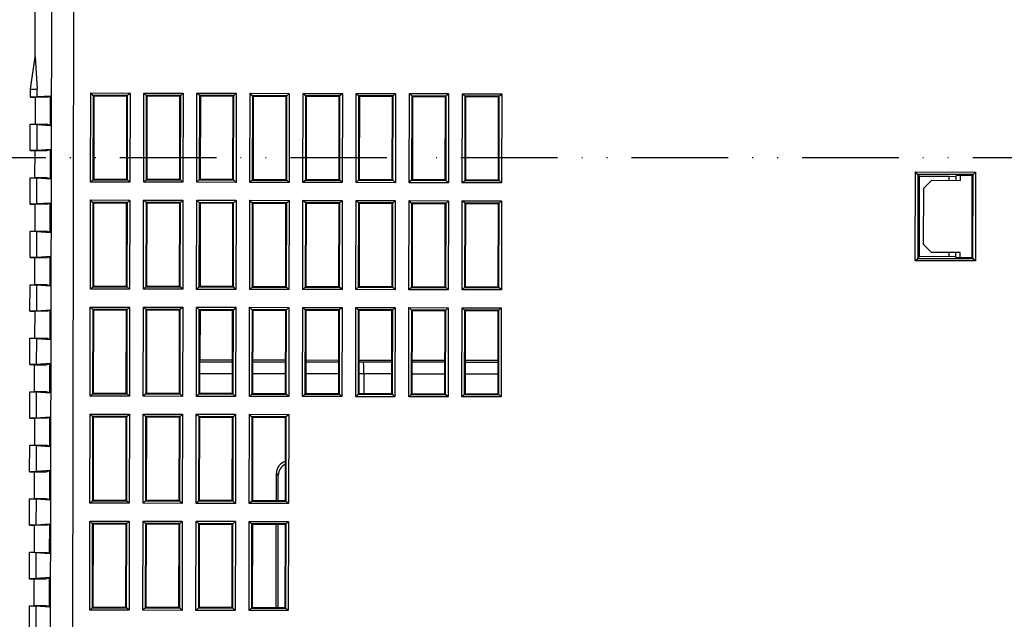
# Model space of a CAD drawing. Header units: millimetres. Extents: x 40090 to 187415, y -53271 to 40260.
# Tile 26 of 43: x 55654 to 55776, y 14050 to 14124. Entities that reach past the tile are written whole.
import ezdxf

# ---------------------------------------------------------------- set-up
doc = ezdxf.new("R2010")
doc.units = ezdxf.units.MM
doc.linetypes.add('ACAD_ISO12W100', pattern=[21, 12, -3, 0, -3, 0, -3])
doc.layers.add('AVM_kabelová_trasa_podhled', color=4, linetype='ACAD_ISO12W100', lineweight=30)
doc.layers.add('AVM_projektor', color=6, linetype='Continuous')

# ---------------------------------------------------------------- blocks, each defined once
blk = doc.blocks.new('PT-FW430-bottom')
for p, q in [((-121.52, 145.12), (-121.82, 145.42)), ((-121.82, 137.95), (-121.82, 145.42)), ((-121.82, 145.42), (-110.78, 145.42)), ((-121.52, 145.12), (-121.4, 145)), ((-111.08, 145.12), (-121.52, 145.12)), ((-121.52, 145.12), (-121.52, 138.25)), ((-111.2, 145), (-121.4, 145)), ((-121.4, 145), (-121.4, 143)), ((-111.08, 145.12), (-111.2, 145)), ((-111.2, 143), (-111.2, 145)), ((-110.78, 145.42), (-111.08, 145.12)), ((-111.08, 138.25), (-111.08, 145.12)), ((-110.78, 145.42), (-110.78, 137.95)), ((-120.79, 143.53), (-121.4, 143.53)), ((-120.79, 139.97), (-120.79, 143.53)), ((-111.81, 143.53), (-111.81, 139.97)), ((-111.2, 143.53), (-111.81, 143.53)), ((-121.26, 142.95), (-121.4, 143)), ((-121.3, 142.15), (-121.26, 142.95)), ((-120.79, 142.15), (-121.3, 142.15)), ((-121.3, 138.47), (-121.3, 142.15)), ((-121.26, 142.95), (-120.79, 142.95)), ((-111.81, 142.95), (-111.34, 142.95)), ((-111.3, 142.15), (-111.81, 142.15)), ((-111.2, 143), (-111.34, 142.95)), ((-111.34, 142.95), (-111.3, 142.15)), ((-111.3, 142.15), (-111.3, 138.47)), ((-119.8, 138.98), (-120.79, 139.97)), ((-111.81, 139.97), (-112.8, 138.98)), ((-121.52, 138.25), (-121.3, 138.47)), ((-111.3, 138.47), (-121.3, 138.47)), ((-112.8, 138.98), (-119.8, 138.98)), ((-111.08, 138.25), (-111.3, 138.47)), ((-121.52, 138.25), (-121.82, 137.95)), ((-110.78, 137.95), (-121.82, 137.95)), ((-121.52, 138.25), (-111.08, 138.25)), ((-110.78, 137.95), (-111.08, 138.25)), ((-131.14, 86.21), (-131.44, 86.51)), ((-131.44, 81.63), (-131.44, 86.51)), ((-131.44, 86.51), (-120.36, 86.51)), ((-131.14, 86.21), (-131.05, 86.12)), ((-120.66, 86.21), (-131.14, 86.21)), ((-131.14, 86.21), (-131.14, 81.93)), ((-120.75, 86.12), (-131.05, 86.12)), ((-131.05, 86.12), (-131.05, 82.02)), ((-120.66, 86.21), (-120.75, 86.12)), ((-120.75, 82.02), (-120.75, 86.12)), ((-120.36, 86.51), (-120.66, 86.21)), ((-120.66, 81.93), (-120.66, 86.21)), ((-120.36, 86.51), (-120.36, 81.63)), ((-118.14, 86.51), (-117.84, 86.21)), ((-118.14, 86.51), (-107.06, 86.51)), ((-118.14, 81.63), (-118.14, 86.51)), ((-117.84, 86.21), (-117.75, 86.12)), ((-117.84, 86.21), (-117.84, 81.93)), ((-107.36, 86.21), (-117.84, 86.21)), ((-107.45, 86.12), (-117.75, 86.12)), ((-117.75, 86.12), (-117.75, 82.02)), ((-107.36, 86.21), (-107.45, 86.12)), ((-107.45, 82.02), (-107.45, 86.12)), ((-107.06, 86.51), (-107.36, 86.21)), ((-107.36, 81.93), (-107.36, 86.21)), ((-107.06, 86.51), (-107.06, 81.63)), ((-104.84, 86.51), (-104.54, 86.21)), ((-104.84, 86.51), (-93.76, 86.51)), ((-104.84, 81.63), (-104.84, 86.51)), ((-104.54, 86.21), (-104.45, 86.12)), ((-94.06, 86.21), (-104.54, 86.21)), ((-104.54, 86.21), (-104.54, 81.93)), ((-94.15, 86.12), (-104.45, 86.12)), ((-104.45, 86.12), (-104.45, 82.02)), ((-98.31, 82.02), (-98.31, 86.12)), ((-98.09, 82.02), (-98.09, 86.12)), ((-96.59, 86.12), (-96.59, 82.02)), ((-94.06, 86.21), (-94.15, 86.12)), ((-94.15, 82.02), (-94.15, 86.12)), ((-93.76, 86.51), (-94.06, 86.21)), ((-94.06, 81.93), (-94.06, 86.21)), ((-93.76, 86.51), (-93.76, 81.63)), ((-131.14, 81.93), (-131.05, 82.02)), ((-131.05, 82.02), (-120.75, 82.02)), ((-120.66, 81.93), (-120.75, 82.02)), ((-117.84, 81.93), (-117.75, 82.02)), ((-117.75, 82.02), (-107.45, 82.02)), ((-107.36, 81.93), (-107.45, 82.02)), ((-104.54, 81.93), (-104.45, 82.02)), ((-104.45, 82.02), (-94.15, 82.02)), ((-94.06, 81.93), (-94.15, 82.02)), ((-131.14, 81.93), (-131.44, 81.63)), ((-120.36, 81.63), (-131.44, 81.63)), ((-131.14, 81.93), (-120.66, 81.93)), ((-120.36, 81.63), (-120.66, 81.93)), ((-117.84, 81.93), (-118.14, 81.63)), ((-107.06, 81.63), (-118.14, 81.63)), ((-117.84, 81.93), (-107.36, 81.93)), ((-107.36, 81.93), (-107.06, 81.63)), ((-104.54, 81.93), (-104.84, 81.63)), ((-93.76, 81.63), (-104.84, 81.63)), ((-104.54, 81.93), (-94.06, 81.93)), ((-94.06, 81.93), (-93.76, 81.63)), ((-131.14, 79.61), (-131.44, 79.91)), ((-131.44, 75.03), (-131.44, 79.91)), ((-131.44, 79.91), (-120.36, 79.91)), ((-131.14, 79.61), (-131.05, 79.52)), ((-131.14, 79.61), (-131.14, 75.33)), ((-120.66, 79.61), (-131.14, 79.61)), ((-120.66, 79.61), (-120.75, 79.52)), ((-120.36, 79.91), (-120.66, 79.61)), ((-120.66, 75.33), (-120.66, 79.61)), ((-120.36, 79.91), (-120.36, 75.03)), ((-118.14, 79.91), (-117.84, 79.61)), ((-118.14, 79.91), (-107.06, 79.91)), ((-118.14, 75.03), (-118.14, 79.91)), ((-117.84, 79.61), (-117.75, 79.52)), ((-107.36, 79.61), (-117.84, 79.61)), ((-117.84, 79.61), (-117.84, 75.33)), ((-107.36, 79.61), (-107.45, 79.52)), ((-107.06, 79.91), (-107.36, 79.61)), ((-107.36, 75.33), (-107.36, 79.61)), ((-107.06, 79.91), (-107.06, 75.03)), ((-104.84, 79.91), (-104.54, 79.61)), ((-104.84, 79.91), (-93.76, 79.91)), ((-104.84, 75.03), (-104.84, 79.91)), ((-104.54, 79.61), (-104.45, 79.52)), ((-94.06, 79.61), (-104.54, 79.61)), ((-104.54, 79.61), (-104.54, 75.33)), ((-94.06, 79.61), (-94.15, 79.52)), ((-93.76, 79.91), (-94.06, 79.61)), ((-94.06, 75.33), (-94.06, 79.61)), ((-93.76, 79.91), (-93.76, 75.03)), ((-131.05, 79.52), (-131.05, 75.42)), ((-120.75, 79.52), (-131.05, 79.52)), ((-120.75, 75.42), (-120.75, 79.52)), ((-117.75, 79.52), (-117.75, 75.42)), ((-107.45, 79.52), (-117.75, 79.52)), ((-107.45, 75.42), (-107.45, 79.52)), ((-104.45, 79.52), (-104.45, 75.42)), ((-94.15, 79.52), (-104.45, 79.52)), ((-98.31, 75.42), (-98.31, 79.52)), ((-98.09, 75.42), (-98.09, 79.52)), ((-96.59, 79.52), (-96.59, 75.42)), ((-94.15, 75.42), (-94.15, 79.52)), ((-131.14, 75.33), (-131.44, 75.03)), ((-120.36, 75.03), (-131.44, 75.03)), ((-131.14, 75.33), (-131.05, 75.42)), ((-131.14, 75.33), (-120.66, 75.33)), ((-131.05, 75.42), (-120.75, 75.42)), ((-120.66, 75.33), (-120.75, 75.42)), ((-120.36, 75.03), (-120.66, 75.33)), ((-117.84, 75.33), (-118.14, 75.03)), ((-107.06, 75.03), (-118.14, 75.03)), ((-117.84, 75.33), (-117.75, 75.42)), ((-117.84, 75.33), (-107.36, 75.33)), ((-117.75, 75.42), (-107.45, 75.42)), ((-107.36, 75.33), (-107.45, 75.42)), ((-107.36, 75.33), (-107.06, 75.03)), ((-104.54, 75.33), (-104.84, 75.03)), ((-93.76, 75.03), (-104.84, 75.03)), ((-104.54, 75.33), (-104.45, 75.42)), ((-104.54, 75.33), (-94.06, 75.33)), ((-104.45, 75.42), (-94.15, 75.42)), ((-94.06, 75.33), (-94.15, 75.42)), ((-94.06, 75.33), (-93.76, 75.03)), ((-131.14, 73.01), (-131.44, 73.31)), ((-131.44, 68.43), (-131.44, 73.31)), ((-131.44, 73.31), (-120.36, 73.31)), ((-131.14, 73.01), (-131.05, 72.92)), ((-131.14, 73.01), (-131.14, 68.73)), ((-120.66, 73.01), (-131.14, 73.01)), ((-120.75, 72.92), (-131.05, 72.92)), ((-131.05, 72.92), (-131.05, 68.82)), ((-120.66, 73.01), (-120.75, 72.92)), ((-120.75, 68.82), (-120.75, 72.92)), ((-120.36, 73.31), (-120.66, 73.01)), ((-120.66, 68.73), (-120.66, 73.01)), ((-120.36, 73.31), (-120.36, 68.43)), ((-117.84, 73.01), (-118.14, 73.31)), ((-118.14, 68.43), (-118.14, 73.31)), ((-118.14, 73.31), (-107.06, 73.31)), ((-117.84, 73.01), (-117.75, 72.92)), ((-107.36, 73.01), (-117.84, 73.01)), ((-117.84, 73.01), (-117.84, 68.73)), ((-107.45, 72.92), (-117.75, 72.92)), ((-117.75, 72.92), (-117.75, 68.82)), ((-107.36, 73.01), (-107.45, 72.92)), ((-107.45, 68.82), (-107.45, 72.92)), ((-107.06, 73.31), (-107.36, 73.01)), ((-107.36, 68.73), (-107.36, 73.01)), ((-107.06, 73.31), (-107.06, 68.43)), ((-104.84, 73.31), (-104.54, 73.01)), ((-104.84, 73.31), (-93.76, 73.31)), ((-104.84, 68.43), (-104.84, 73.31)), ((-104.54, 73.01), (-104.45, 72.92)), ((-94.06, 73.01), (-104.54, 73.01)), ((-104.54, 73.01), (-104.54, 68.73)), ((-104.45, 72.92), (-104.45, 68.82)), ((-94.15, 72.92), (-104.45, 72.92)), ((-98.31, 68.82), (-98.31, 72.92)), ((-98.09, 69.36), (-98.09, 72.92)), ((-96.59, 72.92), (-96.59, 69.44)), ((-94.06, 73.01), (-94.15, 72.92)), ((-94.15, 68.82), (-94.15, 72.92)), ((-93.76, 73.31), (-94.06, 73.01)), ((-94.06, 68.73), (-94.06, 73.01)), ((-93.76, 73.31), (-93.76, 68.43)), ((-131.14, 68.73), (-131.44, 68.43)), ((-131.14, 68.73), (-131.05, 68.82)), ((-131.14, 68.73), (-120.66, 68.73)), ((-131.05, 68.82), (-120.75, 68.82)), ((-120.66, 68.73), (-120.75, 68.82)), ((-120.36, 68.43), (-120.66, 68.73)), ((-117.84, 68.73), (-118.14, 68.43)), ((-117.84, 68.73), (-117.75, 68.82)), ((-117.84, 68.73), (-107.36, 68.73)), ((-117.75, 68.82), (-107.45, 68.82)), ((-107.36, 68.73), (-107.45, 68.82)), ((-107.06, 68.43), (-107.36, 68.73)), ((-104.54, 68.73), (-104.84, 68.43)), ((-104.54, 68.73), (-104.45, 68.82)), ((-104.54, 68.73), (-94.06, 68.73)), ((-104.45, 68.82), (-94.15, 68.82)), ((-98.09, 68.82), (-98.09, 69.36)), ((-96.59, 69.44), (-96.59, 69.44)), ((-96.59, 69.44), (-96.59, 68.82)), ((-96.59, 69.44), (-94.15, 69.44)), ((-94.06, 68.73), (-94.15, 68.82)), ((-94.06, 68.73), (-93.76, 68.43)), ((-120.36, 68.43), (-131.44, 68.43)), ((-107.06, 68.43), (-118.14, 68.43)), ((-93.76, 68.43), (-104.84, 68.43)), ((-131.44, 66.71), (-131.14, 66.41)), ((-131.44, 66.71), (-120.36, 66.71)), ((-131.44, 61.83), (-131.44, 66.71)), ((-131.14, 66.41), (-131.05, 66.32)), ((-120.66, 66.41), (-131.14, 66.41)), ((-131.14, 66.41), (-131.14, 62.13)), ((-120.75, 66.32), (-131.05, 66.32)), ((-131.05, 66.32), (-131.05, 62.22)), ((-120.66, 66.41), (-120.75, 66.32)), ((-120.75, 62.22), (-120.75, 66.32)), ((-120.36, 66.71), (-120.66, 66.41)), ((-120.66, 62.13), (-120.66, 66.41)), ((-120.36, 66.71), (-120.36, 61.83)), ((-118.14, 66.71), (-117.84, 66.41)), ((-118.14, 66.71), (-107.06, 66.71)), ((-118.14, 61.83), (-118.14, 66.71)), ((-117.84, 66.41), (-117.75, 66.32)), ((-117.84, 66.41), (-117.84, 62.13)), ((-107.36, 66.41), (-117.84, 66.41)), ((-117.75, 66.32), (-117.75, 62.22)), ((-107.45, 66.32), (-117.75, 66.32)), ((-107.36, 66.41), (-107.45, 66.32)), ((-107.45, 62.22), (-107.45, 66.32)), ((-107.06, 66.71), (-107.36, 66.41)), ((-107.36, 62.13), (-107.36, 66.41)), ((-107.06, 66.71), (-107.06, 61.83)), ((-104.84, 66.71), (-104.54, 66.41)), ((-104.84, 66.71), (-93.76, 66.71)), ((-104.84, 61.83), (-104.84, 66.71)), ((-104.54, 66.41), (-104.45, 66.32)), ((-94.06, 66.41), (-104.54, 66.41)), ((-104.54, 66.41), (-104.54, 62.13)), ((-94.15, 66.32), (-104.45, 66.32)), ((-104.45, 66.32), (-104.45, 62.22)), ((-98.31, 62.22), (-98.31, 66.32)), ((-98.08, 62.22), (-98.08, 66.32)), ((-96.58, 66.32), (-96.58, 62.22)), ((-94.06, 66.41), (-94.15, 66.32)), ((-94.15, 62.22), (-94.15, 66.32)), ((-93.76, 66.71), (-94.06, 66.41)), ((-94.06, 62.13), (-94.06, 66.41)), ((-93.76, 66.71), (-93.76, 61.83)), ((-131.14, 62.13), (-131.44, 61.83)), ((-120.36, 61.83), (-131.44, 61.83)), ((-131.14, 62.13), (-131.05, 62.22)), ((-131.14, 62.13), (-120.66, 62.13)), ((-131.05, 62.22), (-120.75, 62.22)), ((-120.66, 62.13), (-120.75, 62.22)), ((-120.66, 62.13), (-120.36, 61.83)), ((-117.84, 62.13), (-118.14, 61.83)), ((-107.06, 61.83), (-118.14, 61.83)), ((-117.84, 62.13), (-117.75, 62.22)), ((-117.84, 62.13), (-107.36, 62.13)), ((-117.75, 62.22), (-107.45, 62.22)), ((-107.36, 62.13), (-107.45, 62.22)), ((-107.36, 62.13), (-107.06, 61.83)), ((-104.54, 62.13), (-104.84, 61.83)), ((-93.76, 61.83), (-104.84, 61.83)), ((-104.54, 62.13), (-104.45, 62.22)), ((-104.54, 62.13), (-94.06, 62.13)), ((-104.45, 62.22), (-94.15, 62.22)), ((-94.06, 62.13), (-94.15, 62.22)), ((-94.06, 62.13), (-93.76, 61.83)), ((-131.44, 60.11), (-131.14, 59.81)), ((-131.44, 60.11), (-120.36, 60.11)), ((-131.44, 55.23), (-131.44, 60.11)), ((-120.36, 60.11), (-120.66, 59.81)), ((-120.36, 60.11), (-120.36, 55.23)), ((-118.14, 60.11), (-117.84, 59.81)), ((-118.14, 60.11), (-107.06, 60.11)), ((-118.14, 55.23), (-118.14, 60.11)), ((-107.06, 60.11), (-107.36, 59.81)), ((-107.06, 60.11), (-107.06, 55.23)), ((-104.84, 60.11), (-104.54, 59.81)), ((-104.84, 60.11), (-93.76, 60.11)), ((-104.84, 55.23), (-104.84, 60.11)), ((-93.76, 60.11), (-94.06, 59.81)), ((-93.76, 60.11), (-93.76, 55.23)), ((-91.54, 60.11), (-91.24, 59.81)), ((-91.54, 60.11), (-80.46, 60.11)), ((-91.54, 55.23), (-91.54, 60.11)), ((-80.46, 60.11), (-80.76, 59.81)), ((-80.46, 60.11), (-80.46, 55.23)), ((-78.24, 60.11), (-77.94, 59.81)), ((-78.24, 60.11), (-67.16, 60.11)), ((-78.24, 55.23), (-78.24, 60.11)), ((-67.16, 60.11), (-67.46, 59.81)), ((-67.16, 60.11), (-67.16, 55.23)), ((-131.14, 59.81), (-131.05, 59.72)), ((-120.66, 59.81), (-131.14, 59.81)), ((-131.14, 59.81), (-131.14, 55.53)), ((-131.05, 59.72), (-131.05, 55.62)), ((-120.75, 59.72), (-131.05, 59.72)), ((-120.66, 59.81), (-120.75, 59.72)), ((-120.75, 55.62), (-120.75, 59.72)), ((-120.66, 55.53), (-120.66, 59.81)), ((-117.84, 59.81), (-117.75, 59.72)), ((-107.36, 59.81), (-117.84, 59.81)), ((-117.84, 59.81), (-117.84, 55.53)), ((-107.45, 59.72), (-117.75, 59.72)), ((-117.75, 59.72), (-117.75, 55.62)), ((-107.36, 59.81), (-107.45, 59.72)), ((-107.45, 55.62), (-107.45, 59.72)), ((-107.36, 55.53), (-107.36, 59.81)), ((-104.54, 59.81), (-104.45, 59.72)), ((-94.06, 59.81), (-104.54, 59.81)), ((-104.54, 59.81), (-104.54, 55.53)), ((-104.45, 59.72), (-104.45, 55.62)), ((-94.15, 59.72), (-104.45, 59.72)), ((-98.31, 55.62), (-98.31, 59.72)), ((-98.06, 55.62), (-98.07, 59.72)), ((-96.57, 59.72), (-96.56, 55.62)), ((-94.06, 59.81), (-94.15, 59.72)), ((-94.15, 55.62), (-94.15, 59.72)), ((-94.06, 55.53), (-94.06, 59.81)), ((-91.24, 59.81), (-91.15, 59.72)), ((-91.24, 59.81), (-91.24, 55.53)), ((-80.76, 59.81), (-91.24, 59.81)), ((-80.85, 59.72), (-91.15, 59.72)), ((-91.15, 59.72), (-91.15, 55.62)), ((-84, 58.83), (-84.22, 58.6)), ((-80.85, 58.83), (-84, 58.83)), ((-80.76, 59.81), (-80.85, 59.72)), ((-80.85, 55.62), (-80.85, 59.72)), ((-80.76, 55.53), (-80.76, 59.81)), ((-77.94, 59.81), (-77.85, 59.72)), ((-67.46, 59.81), (-77.94, 59.81)), ((-77.94, 59.81), (-77.94, 55.53)), ((-77.85, 59.72), (-77.85, 55.62)), ((-67.55, 59.72), (-77.85, 59.72)), ((-67.55, 58.83), (-77.85, 58.83)), ((-67.46, 59.81), (-67.55, 59.72)), ((-67.55, 55.62), (-67.55, 59.72)), ((-67.46, 55.53), (-67.46, 59.81)), ((-80.85, 58.6), (-84.22, 58.6)), ((-67.55, 58.6), (-77.85, 58.6)), ((-131.14, 55.53), (-131.44, 55.23)), ((-120.36, 55.23), (-131.44, 55.23)), ((-131.14, 55.53), (-131.05, 55.62)), ((-131.14, 55.53), (-120.66, 55.53)), ((-131.05, 55.62), (-120.75, 55.62)), ((-120.66, 55.53), (-120.75, 55.62)), ((-120.66, 55.53), (-120.36, 55.23)), ((-117.84, 55.53), (-118.14, 55.23)), ((-107.06, 55.23), (-118.14, 55.23)), ((-117.84, 55.53), (-117.75, 55.62)), ((-117.84, 55.53), (-107.36, 55.53)), ((-117.75, 55.62), (-107.45, 55.62)), ((-107.36, 55.53), (-107.45, 55.62)), ((-107.36, 55.53), (-107.06, 55.23)), ((-104.54, 55.53), (-104.84, 55.23)), ((-93.76, 55.23), (-104.84, 55.23)), ((-104.54, 55.53), (-104.45, 55.62)), ((-104.54, 55.53), (-94.06, 55.53)), ((-104.45, 55.62), (-94.15, 55.62)), ((-94.06, 55.53), (-94.15, 55.62)), ((-94.06, 55.53), (-93.76, 55.23)), ((-91.24, 55.53), (-91.54, 55.23)), ((-80.46, 55.23), (-91.54, 55.23)), ((-91.24, 55.53), (-91.15, 55.62)), ((-91.24, 55.53), (-80.76, 55.53)), ((-91.15, 55.62), (-80.85, 55.62)), ((-80.76, 55.53), (-80.85, 55.62)), ((-80.76, 55.53), (-80.46, 55.23)), ((-77.94, 55.53), (-78.24, 55.23)), ((-67.16, 55.23), (-78.24, 55.23)), ((-77.94, 55.53), (-77.85, 55.62)), ((-77.94, 55.53), (-67.46, 55.53)), ((-77.85, 55.62), (-67.55, 55.62)), ((-67.46, 55.53), (-67.55, 55.62)), ((-67.46, 55.53), (-67.16, 55.23)), ((-131.44, 53.51), (-131.14, 53.21)), ((-131.44, 53.51), (-120.36, 53.51)), ((-131.44, 48.63), (-131.44, 53.51)), ((-131.14, 53.21), (-131.05, 53.12)), ((-131.14, 53.21), (-131.14, 48.93)), ((-120.66, 53.21), (-131.14, 53.21)), ((-131.05, 53.12), (-131.05, 49.02)), ((-120.75, 53.12), (-131.05, 53.12)), ((-120.66, 53.21), (-120.75, 53.12)), ((-120.75, 49.02), (-120.75, 53.12)), ((-120.36, 53.51), (-120.66, 53.21)), ((-120.66, 48.93), (-120.66, 53.21)), ((-120.36, 53.51), (-120.36, 48.63)), ((-118.14, 53.51), (-117.84, 53.21)), ((-118.14, 53.51), (-107.06, 53.51)), ((-118.14, 48.63), (-118.14, 53.51)), ((-117.84, 53.21), (-117.75, 53.12)), ((-107.36, 53.21), (-117.84, 53.21)), ((-117.84, 53.21), (-117.84, 48.93)), ((-107.45, 53.12), (-117.75, 53.12)), ((-117.75, 53.12), (-117.75, 49.02)), ((-107.36, 53.21), (-107.45, 53.12)), ((-107.45, 49.02), (-107.45, 53.12)), ((-107.06, 53.51), (-107.36, 53.21)), ((-107.36, 48.93), (-107.36, 53.21)), ((-107.06, 53.51), (-107.06, 48.63)), ((-104.84, 53.51), (-104.54, 53.21)), ((-104.84, 53.51), (-93.76, 53.51)), ((-104.84, 48.63), (-104.84, 53.51)), ((-104.54, 53.21), (-104.45, 53.12)), ((-104.54, 53.21), (-104.54, 48.93)), ((-94.06, 53.21), (-104.54, 53.21)), ((-94.15, 53.12), (-104.45, 53.12)), ((-104.45, 53.12), (-104.45, 49.02)), ((-98.31, 49.11), (-98.31, 53.12)), ((-98.05, 49.02), (-98.06, 53.12)), ((-96.56, 53.12), (-96.55, 49.02)), ((-94.06, 53.21), (-94.15, 53.12)), ((-94.15, 49.02), (-94.15, 53.12)), ((-93.76, 53.51), (-94.06, 53.21)), ((-94.06, 48.93), (-94.06, 53.21)), ((-93.76, 53.51), (-93.76, 48.63)), ((-91.54, 53.51), (-91.24, 53.21)), ((-91.54, 53.51), (-80.46, 53.51)), ((-91.54, 48.63), (-91.54, 53.51)), ((-91.24, 53.21), (-91.15, 53.12)), ((-91.24, 53.21), (-91.24, 48.93)), ((-80.76, 53.21), (-91.24, 53.21)), ((-91.15, 53.12), (-91.15, 49.02)), ((-80.85, 53.12), (-91.15, 53.12)), ((-80.76, 53.21), (-80.85, 53.12)), ((-80.85, 49.02), (-80.85, 53.12)), ((-80.46, 53.51), (-80.76, 53.21)), ((-80.76, 48.93), (-80.76, 53.21)), ((-80.46, 53.51), (-80.46, 48.63)), ((-78.24, 53.51), (-77.94, 53.21)), ((-78.24, 53.51), (-67.16, 53.51)), ((-78.24, 48.63), (-78.24, 53.51)), ((-77.94, 53.21), (-77.85, 53.12)), ((-77.94, 53.21), (-77.94, 48.93)), ((-67.46, 53.21), (-77.94, 53.21)), ((-67.55, 53.12), (-77.85, 53.12)), ((-77.85, 53.12), (-77.85, 49.02)), ((-67.46, 53.21), (-67.55, 53.12)), ((-67.55, 49.02), (-67.55, 53.12)), ((-67.16, 53.51), (-67.46, 53.21)), ((-67.46, 48.93), (-67.46, 53.21)), ((-67.16, 53.51), (-67.16, 48.63)), ((-131.14, 48.93), (-131.05, 49.02)), ((-120.75, 49.11), (-131.05, 49.11)), ((-131.05, 49.02), (-120.75, 49.02)), ((-120.66, 48.93), (-120.75, 49.02)), ((-117.84, 48.93), (-117.75, 49.02)), ((-107.45, 49.11), (-117.75, 49.11)), ((-117.75, 49.02), (-107.45, 49.02)), ((-107.36, 48.93), (-107.45, 49.02)), ((-104.54, 48.93), (-104.45, 49.02)), ((-98.31, 49.11), (-104.45, 49.11)), ((-104.45, 49.02), (-94.15, 49.02)), ((-98.22, 49.02), (-98.31, 49.11)), ((-94.06, 48.93), (-94.15, 49.02)), ((-91.24, 48.93), (-91.15, 49.02)), ((-91.15, 49.02), (-80.85, 49.02)), ((-80.76, 48.93), (-80.85, 49.02)), ((-77.94, 48.93), (-77.85, 49.02)), ((-77.85, 49.02), (-67.55, 49.02)), ((-67.46, 48.93), (-67.55, 49.02)), ((-131.14, 48.93), (-131.44, 48.63)), ((-120.36, 48.63), (-131.44, 48.63)), ((-131.14, 48.93), (-120.66, 48.93)), ((-120.66, 48.93), (-120.36, 48.63)), ((-117.84, 48.93), (-118.14, 48.63)), ((-107.06, 48.63), (-118.14, 48.63)), ((-117.84, 48.93), (-107.36, 48.93)), ((-107.36, 48.93), (-107.06, 48.63)), ((-104.54, 48.93), (-104.84, 48.63)), ((-93.76, 48.63), (-104.84, 48.63)), ((-104.54, 48.93), (-94.06, 48.93)), ((-94.06, 48.93), (-93.76, 48.63)), ((-91.24, 48.93), (-91.54, 48.63)), ((-80.46, 48.63), (-91.54, 48.63)), ((-91.24, 48.93), (-80.76, 48.93)), ((-80.76, 48.93), (-80.46, 48.63)), ((-77.94, 48.93), (-78.24, 48.63)), ((-67.16, 48.63), (-78.24, 48.63)), ((-77.94, 48.93), (-67.46, 48.93)), ((-67.46, 48.93), (-67.16, 48.63)), ((-131.44, 46.91), (-131.14, 46.61)), ((-131.44, 46.91), (-120.36, 46.91)), ((-131.44, 42.03), (-131.44, 46.91)), ((-131.14, 46.61), (-131.05, 46.52)), ((-120.66, 46.61), (-131.14, 46.61)), ((-131.14, 46.61), (-131.14, 42.33)), ((-131.05, 46.52), (-131.05, 42.42)), ((-120.75, 46.52), (-131.05, 46.52)), ((-120.66, 46.61), (-120.75, 46.52)), ((-120.75, 42.42), (-120.75, 46.52)), ((-120.36, 46.91), (-120.66, 46.61)), ((-120.66, 42.33), (-120.66, 46.61)), ((-120.36, 46.91), (-120.36, 42.03)), ((-118.14, 46.91), (-117.84, 46.61)), ((-118.14, 46.91), (-107.06, 46.91)), ((-118.14, 42.03), (-118.14, 46.91)), ((-117.84, 46.61), (-117.75, 46.52)), ((-107.36, 46.61), (-117.84, 46.61)), ((-117.84, 46.61), (-117.84, 42.33)), ((-107.45, 46.52), (-117.75, 46.52)), ((-117.75, 46.52), (-117.75, 42.42)), ((-107.36, 46.61), (-107.45, 46.52)), ((-107.45, 42.42), (-107.45, 46.52)), ((-107.06, 46.91), (-107.36, 46.61)), ((-107.36, 42.33), (-107.36, 46.61)), ((-107.06, 46.91), (-107.06, 42.03)), ((-104.84, 46.91), (-104.54, 46.61)), ((-104.84, 46.91), (-93.76, 46.91)), ((-104.84, 42.03), (-104.84, 46.91)), ((-104.54, 46.61), (-104.45, 46.52)), ((-104.54, 46.61), (-104.54, 42.33)), ((-94.06, 46.61), (-104.54, 46.61)), ((-104.45, 46.52), (-104.45, 42.42)), ((-94.15, 46.52), (-104.45, 46.52)), ((-94.06, 46.61), (-94.15, 46.52)), ((-94.15, 42.42), (-94.15, 46.52)), ((-93.76, 46.91), (-94.06, 46.61)), ((-94.06, 42.33), (-94.06, 46.61)), ((-93.76, 46.91), (-93.76, 42.03)), ((-91.54, 46.91), (-91.24, 46.61)), ((-91.54, 46.91), (-80.46, 46.91)), ((-91.54, 42.03), (-91.54, 46.91)), ((-91.24, 46.61), (-91.15, 46.52)), ((-80.76, 46.61), (-91.24, 46.61)), ((-91.24, 46.61), (-91.24, 42.33)), ((-80.85, 46.52), (-91.15, 46.52)), ((-91.15, 46.52), (-91.15, 42.42)), ((-80.76, 46.61), (-80.85, 46.52)), ((-80.85, 42.42), (-80.85, 46.52)), ((-80.46, 46.91), (-80.76, 46.61)), ((-80.76, 42.33), (-80.76, 46.61)), ((-80.46, 46.91), (-80.46, 42.03)), ((-78.24, 46.91), (-77.94, 46.61)), ((-78.24, 46.91), (-67.16, 46.91)), ((-78.24, 42.03), (-78.24, 46.91)), ((-77.94, 46.61), (-77.85, 46.52)), ((-67.46, 46.61), (-77.94, 46.61)), ((-77.94, 46.61), (-77.94, 42.33)), ((-67.55, 46.52), (-77.85, 46.52)), ((-77.85, 46.52), (-77.85, 42.42)), ((-67.46, 46.61), (-67.55, 46.52)), ((-67.55, 42.42), (-67.55, 46.52)), ((-67.16, 46.91), (-67.46, 46.61)), ((-67.46, 42.33), (-67.46, 46.61)), ((-67.16, 46.91), (-67.16, 42.03)), ((-131.14, 42.33), (-131.44, 42.03)), ((-120.36, 42.03), (-131.44, 42.03)), ((-131.14, 42.33), (-131.05, 42.42)), ((-131.14, 42.33), (-120.66, 42.33)), ((-131.05, 42.42), (-120.75, 42.42)), ((-120.66, 42.33), (-120.75, 42.42)), ((-120.66, 42.33), (-120.36, 42.03)), ((-117.84, 42.33), (-118.14, 42.03)), ((-107.06, 42.03), (-118.14, 42.03)), ((-117.84, 42.33), (-117.75, 42.42)), ((-117.84, 42.33), (-107.36, 42.33)), ((-117.75, 42.42), (-107.45, 42.42)), ((-107.36, 42.33), (-107.45, 42.42)), ((-107.36, 42.33), (-107.06, 42.03)), ((-104.54, 42.33), (-104.84, 42.03)), ((-93.76, 42.03), (-104.84, 42.03)), ((-104.54, 42.33), (-104.45, 42.42)), ((-104.54, 42.33), (-94.06, 42.33)), ((-104.45, 42.42), (-94.15, 42.42)), ((-94.06, 42.33), (-94.15, 42.42)), ((-94.06, 42.33), (-93.76, 42.03)), ((-91.24, 42.33), (-91.54, 42.03)), ((-80.46, 42.03), (-91.54, 42.03)), ((-91.24, 42.33), (-91.15, 42.42)), ((-91.24, 42.33), (-80.76, 42.33)), ((-91.15, 42.42), (-80.85, 42.42)), ((-80.76, 42.33), (-80.85, 42.42)), ((-80.76, 42.33), (-80.46, 42.03)), ((-77.94, 42.33), (-78.24, 42.03)), ((-67.16, 42.03), (-78.24, 42.03)), ((-77.94, 42.33), (-77.85, 42.42)), ((-77.94, 42.33), (-67.46, 42.33)), ((-77.85, 42.42), (-67.55, 42.42)), ((-67.46, 42.33), (-67.55, 42.42)), ((-67.46, 42.33), (-67.16, 42.03)), ((-131.44, 40.31), (-131.14, 40.01)), ((-131.44, 40.31), (-120.36, 40.31)), ((-131.44, 35.43), (-131.44, 40.31)), ((-131.14, 40.01), (-131.05, 39.92)), ((-120.66, 40.01), (-131.14, 40.01)), ((-131.14, 40.01), (-131.14, 35.73)), ((-120.75, 39.92), (-131.05, 39.92)), ((-131.05, 39.92), (-131.05, 35.82)), ((-120.66, 40.01), (-120.75, 39.92)), ((-120.75, 35.82), (-120.75, 39.92)), ((-120.36, 40.31), (-120.66, 40.01)), ((-120.66, 35.73), (-120.66, 40.01)), ((-120.36, 40.31), (-120.36, 35.43)), ((-118.14, 40.31), (-117.84, 40.01)), ((-118.14, 40.31), (-107.06, 40.31)), ((-118.14, 35.43), (-118.14, 40.31)), ((-117.84, 40.01), (-117.75, 39.92)), ((-107.36, 40.01), (-117.84, 40.01)), ((-117.84, 40.01), (-117.84, 35.73)), ((-107.45, 39.92), (-117.75, 39.92)), ((-117.75, 39.92), (-117.75, 35.82)), ((-107.36, 40.01), (-107.45, 39.92)), ((-107.45, 35.82), (-107.45, 39.92)), ((-107.06, 40.31), (-107.36, 40.01)), ((-107.36, 35.73), (-107.36, 40.01)), ((-107.06, 40.31), (-107.06, 35.43)), ((-104.84, 40.31), (-104.54, 40.01)), ((-104.84, 40.31), (-93.76, 40.31)), ((-104.84, 35.43), (-104.84, 40.31)), ((-104.54, 40.01), (-104.45, 39.92)), ((-94.06, 40.01), (-104.54, 40.01)), ((-104.54, 40.01), (-104.54, 35.73)), ((-104.45, 39.92), (-104.45, 35.82)), ((-94.15, 39.92), (-104.45, 39.92)), ((-94.06, 40.01), (-94.15, 39.92)), ((-94.15, 35.82), (-94.15, 39.92)), ((-93.76, 40.31), (-94.06, 40.01)), ((-94.06, 35.73), (-94.06, 40.01)), ((-93.76, 40.31), (-93.76, 35.43)), ((-91.24, 40.01), (-91.54, 40.31)), ((-91.54, 35.43), (-91.54, 40.31)), ((-91.54, 40.31), (-80.46, 40.31)), ((-91.24, 40.01), (-91.15, 39.92)), ((-91.24, 40.01), (-91.24, 35.73)), ((-80.76, 40.01), (-91.24, 40.01)), ((-80.85, 39.92), (-91.15, 39.92)), ((-91.15, 39.92), (-91.15, 35.82)), ((-80.76, 40.01), (-80.85, 39.92)), ((-80.85, 35.82), (-80.85, 39.92)), ((-80.46, 40.31), (-80.76, 40.01)), ((-80.76, 35.73), (-80.76, 40.01)), ((-80.46, 40.31), (-80.46, 35.43)), ((-78.24, 40.31), (-77.94, 40.01)), ((-78.24, 40.31), (-67.16, 40.31)), ((-78.24, 35.43), (-78.24, 40.31)), ((-77.94, 40.01), (-77.85, 39.92)), ((-77.94, 40.01), (-77.94, 35.73)), ((-67.46, 40.01), (-77.94, 40.01)), ((-77.85, 39.92), (-77.85, 35.82)), ((-67.55, 39.92), (-77.85, 39.92)), ((-67.46, 40.01), (-67.55, 39.92)), ((-67.55, 35.82), (-67.55, 39.92)), ((-67.16, 40.31), (-67.46, 40.01)), ((-67.46, 35.73), (-67.46, 40.01)), ((-67.16, 40.31), (-67.16, 35.43)), ((-131.14, 35.73), (-131.44, 35.43)), ((-131.14, 35.73), (-131.05, 35.82)), ((-131.14, 35.73), (-120.66, 35.73)), ((-131.05, 35.82), (-120.75, 35.82)), ((-120.66, 35.73), (-120.75, 35.82)), ((-120.66, 35.73), (-120.36, 35.43)), ((-117.84, 35.73), (-118.14, 35.43)), ((-117.84, 35.73), (-117.75, 35.82)), ((-117.84, 35.73), (-107.36, 35.73)), ((-117.75, 35.82), (-107.45, 35.82)), ((-107.36, 35.73), (-107.45, 35.82)), ((-107.36, 35.73), (-107.06, 35.43)), ((-104.54, 35.73), (-104.84, 35.43)), ((-104.54, 35.73), (-104.45, 35.82)), ((-104.54, 35.73), (-94.06, 35.73)), ((-104.45, 35.82), (-94.15, 35.82)), ((-94.06, 35.73), (-94.15, 35.82)), ((-94.06, 35.73), (-93.76, 35.43)), ((-91.24, 35.73), (-91.54, 35.43)), ((-91.24, 35.73), (-91.15, 35.82)), ((-91.24, 35.73), (-80.76, 35.73)), ((-91.15, 35.82), (-80.85, 35.82)), ((-80.76, 35.73), (-80.85, 35.82)), ((-80.46, 35.43), (-80.76, 35.73)), ((-77.94, 35.73), (-78.24, 35.43)), ((-77.94, 35.73), (-77.85, 35.82)), ((-77.94, 35.73), (-67.46, 35.73)), ((-77.85, 35.82), (-67.55, 35.82)), ((-67.46, 35.73), (-67.55, 35.82)), ((-67.46, 35.73), (-67.16, 35.43)), ((-120.36, 35.43), (-131.44, 35.43)), ((-107.06, 35.43), (-118.14, 35.43)), ((-93.76, 35.43), (-104.84, 35.43)), ((-80.46, 35.43), (-91.54, 35.43)), ((-67.16, 35.43), (-78.24, 35.43)), ((-200.48, 33.28), (16.89, 33.28)), ((17.43, 30.56), (-200.48, 30.56)), ((-130.91, 30), (-131.05, 30.43)), ((-131.05, 30.43), (-130.93, 28.77)), ((-127.4, 30.43), (-131.05, 30.43)), ((-130.91, 30), (-130.91, 28.52)), ((-127.4, 30.43), (-127.54, 30)), ((-127.54, 28.52), (-127.54, 30)), ((-127.52, 28.77), (-127.4, 30.43)), ((-124.26, 30), (-124.4, 30.43)), ((-124.4, 30.43), (-124.28, 28.77)), ((-120.75, 30.43), (-124.4, 30.43)), ((-124.26, 28.52), (-124.26, 30)), ((-120.75, 30.43), (-120.89, 30)), ((-120.89, 30), (-120.89, 28.52)), ((-120.87, 28.77), (-120.75, 30.43)), ((-117.61, 30), (-117.75, 30.43)), ((-117.75, 30.43), (-117.63, 28.77)), ((-114.1, 30.43), (-117.75, 30.43)), ((-117.61, 30), (-117.61, 28.52)), ((-114.1, 30.43), (-114.24, 30)), ((-114.24, 28.52), (-114.24, 30)), ((-114.22, 28.77), (-114.1, 30.43)), ((-110.96, 30), (-111.1, 30.43)), ((-111.1, 30.43), (-110.98, 28.77)), ((-107.45, 30.43), (-111.1, 30.43)), ((-110.96, 28.52), (-110.96, 30)), ((-107.45, 30.43), (-107.59, 30)), ((-107.59, 30), (-107.59, 28.52)), ((-107.57, 28.77), (-107.45, 30.43)), ((-104.31, 30), (-104.45, 30.43)), ((-104.45, 30.43), (-104.33, 28.77)), ((-100.8, 30.43), (-104.45, 30.43)), ((-104.31, 30), (-104.31, 28.52)), ((-100.8, 30.43), (-100.94, 30)), ((-100.94, 28.52), (-100.94, 30)), ((-100.92, 28.77), (-100.8, 30.43)), ((-97.66, 30), (-97.8, 30.43)), ((-97.8, 30.43), (-97.68, 28.77)), ((-94.15, 30.43), (-97.8, 30.43)), ((-97.66, 28.52), (-97.66, 30)), ((-94.15, 30.43), (-94.29, 30)), ((-94.29, 30), (-94.29, 28.52)), ((-94.27, 28.77), (-94.15, 30.43)), ((-91.01, 30), (-91.15, 30.43)), ((-91.15, 30.43), (-91.03, 28.77)), ((-87.5, 30.43), (-91.15, 30.43)), ((-91.01, 30), (-91.01, 28.52)), ((-87.5, 30.43), (-87.64, 30)), ((-87.64, 28.52), (-87.64, 30)), ((-87.62, 28.77), (-87.5, 30.43)), ((-84.36, 30), (-84.5, 30.43)), ((-84.5, 30.43), (-84.38, 28.77)), ((-80.85, 30.43), (-84.5, 30.43)), ((-84.36, 28.52), (-84.36, 30)), ((-80.85, 30.43), (-80.99, 30)), ((-80.99, 30), (-80.99, 28.52)), ((-80.97, 28.77), (-80.85, 30.43)), ((-77.71, 30), (-77.85, 30.43)), ((-77.85, 30.43), (-77.73, 28.77)), ((-74.2, 30.43), (-77.85, 30.43)), ((-77.71, 30), (-77.71, 28.52)), ((-74.2, 30.43), (-74.34, 30)), ((-74.34, 28.52), (-74.34, 30)), ((-74.32, 28.77), (-74.2, 30.43)), ((-71.06, 30), (-71.2, 30.43)), ((-71.2, 30.43), (-71.08, 28.77)), ((-67.55, 30.43), (-71.2, 30.43)), ((-71.06, 28.52), (-71.06, 30)), ((-67.55, 30.43), (-67.69, 30)), ((-67.69, 30), (-67.69, 28.52)), ((-67.67, 28.77), (-67.55, 30.43)), ((-135.91, 28.52), (-197.93, 28.52)), ((-135.91, 28.52), (-131.91, 28.77)), ((-131.91, 27.93), (-135.91, 28.52)), ((-131.91, 27.93), (-131.91, 28.77)), ((-130.93, 28.77), (-131.91, 28.77)), ((-130.93, 28.77), (-130.91, 27.93)), ((-130.91, 28.52), (-127.54, 28.52)), ((-130.91, 27.93), (-130.91, 28.52)), ((-127.54, 27.93), (-127.52, 28.77)), ((-127.54, 27.93), (-127.54, 28.52)), ((-124.28, 28.77), (-127.52, 28.77)), ((-124.28, 28.77), (-124.26, 27.93)), ((-120.89, 28.52), (-124.26, 28.52)), ((-124.26, 27.93), (-124.26, 28.52)), ((-120.89, 27.93), (-120.87, 28.77)), ((-120.89, 27.93), (-120.89, 28.52)), ((-117.63, 28.77), (-120.87, 28.77)), ((-117.63, 28.77), (-117.61, 27.93)), ((-117.61, 28.52), (-114.24, 28.52)), ((-117.61, 27.93), (-117.61, 28.52)), ((-114.24, 27.93), (-114.22, 28.77)), ((-114.24, 27.93), (-114.24, 28.52)), ((-110.98, 28.77), (-114.22, 28.77)), ((-110.98, 28.77), (-110.96, 27.93)), ((-107.59, 28.52), (-110.96, 28.52)), ((-110.96, 27.93), (-110.96, 28.52)), ((-107.59, 27.93), (-107.57, 28.77)), ((-107.59, 27.93), (-107.59, 28.52)), ((-104.33, 28.77), (-107.57, 28.77)), ((-104.33, 28.77), (-104.31, 27.93)), ((-104.31, 28.52), (-100.94, 28.52)), ((-104.31, 27.93), (-104.31, 28.52)), ((-100.94, 27.93), (-100.92, 28.77)), ((-100.94, 27.93), (-100.94, 28.52)), ((-97.68, 28.77), (-100.92, 28.77)), ((-97.68, 28.77), (-97.66, 27.93)), ((-94.29, 28.52), (-97.66, 28.52)), ((-97.66, 27.93), (-97.66, 28.52)), ((-94.29, 27.93), (-94.27, 28.77)), ((-94.29, 27.93), (-94.29, 28.52)), ((-91.03, 28.77), (-94.27, 28.77)), ((-91.03, 28.77), (-91.01, 27.93)), ((-91.01, 28.52), (-87.64, 28.52)), ((-91.01, 27.93), (-91.01, 28.52)), ((-87.64, 27.93), (-87.62, 28.77)), ((-87.64, 27.93), (-87.64, 28.52)), ((-84.38, 28.77), (-87.62, 28.77)), ((-84.38, 28.77), (-84.36, 27.93)), ((-80.99, 28.52), (-84.36, 28.52)), ((-84.36, 27.93), (-84.36, 28.52)), ((-80.99, 27.93), (-80.97, 28.77)), ((-80.99, 27.93), (-80.99, 28.52)), ((-77.73, 28.77), (-80.97, 28.77)), ((-77.73, 28.77), (-77.71, 27.93)), ((-77.71, 28.52), (-74.34, 28.52)), ((-77.71, 27.93), (-77.71, 28.52)), ((-74.34, 27.93), (-74.32, 28.77)), ((-74.34, 27.93), (-74.34, 28.52)), ((-71.08, 28.77), (-74.32, 28.77)), ((-71.08, 28.77), (-71.06, 27.93)), ((-67.69, 28.52), (-71.06, 28.52)), ((-71.06, 27.93), (-71.06, 28.52)), ((-67.69, 27.93), (-67.67, 28.77)), ((-67.69, 27.93), (-67.69, 28.52)), ((-64.43, 28.77), (-67.67, 28.77)), ((-130.91, 27.93), (-131.91, 27.93)), ((-124.26, 27.93), (-127.54, 27.93)), ((-117.61, 27.93), (-120.89, 27.93)), ((-110.96, 27.93), (-114.24, 27.93)), ((-104.31, 27.93), (-107.59, 27.93)), ((-97.66, 27.93), (-100.94, 27.93)), ((-91.01, 27.93), (-94.29, 27.93)), ((-84.36, 27.93), (-87.64, 27.93)), ((-77.71, 27.93), (-80.99, 27.93)), ((-71.06, 27.93), (-74.34, 27.93)), ((-64.41, 27.93), (-67.69, 27.93))]:
    blk.add_line(p, q)
for centre, major_axis, ratio, start_param, end_param in [((-96.59, 69.36), (-1.5, 0), 0.052408, 4.712341, 6.265684), ((-84.23, 60.1), (1.41, -0.51), 0.997617, 3.745695, 5.060246), ((-84, 60.32), (0.58, -1.39), 0.975619, 4.745752, 5.881683)]:
    blk.add_ellipse(centre, major_axis=major_axis, ratio=ratio, start_param=start_param, end_param=end_param)

msp = doc.modelspace()

# ---------------------------------------------------------------- linework, layer by layer
at = {"layer": 'AVM_kabelová_trasa_podhled'}
msp.add_lwpolyline([(55826.39, 14107.16), (54019.12, 14107.16)], dxfattribs=at)

# ---------------------------------------------------------------- block references
at = {"layer": 'AVM_projektor', "rotation": 269.8895464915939}
msp.add_blockref('PT-FW430-bottom', (55626.69, 13983.84), dxfattribs=at)

doc.saveas('drawing.dxf')
